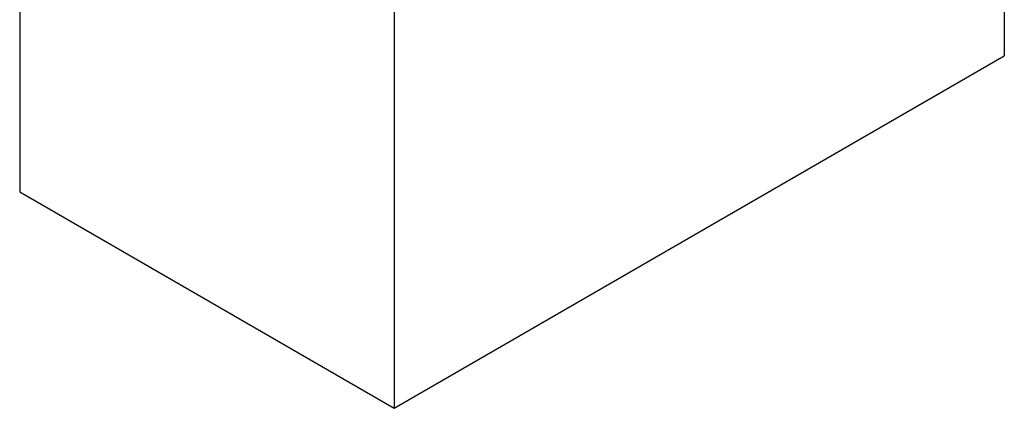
# Paper-space layout 'Sheet1' of a CAD drawing. Header units: millimetres. Extents: x 0 to 23548, y 0 to 16632.
# Tile 15 of 143: x 3209 to 3231, y 5409 to 5418. Entities that reach past the tile are written whole.
import ezdxf

# ---------------------------------------------------------------- set-up
doc = ezdxf.new("R2010")
doc.units = ezdxf.units.MM
doc.linetypes.add('SLD-Sólida', pattern=[0])

psp = doc.layouts.new('Sheet1')

# ---------------------------------------------------------------- linework, layer by layer
at = {"color": 7, "linetype": 'SLD-Sólida', "lineweight": 25, "ltscale": 28}
for p, q in [((3209.374, 5443.308), (3209.374, 5414.106)), ((3217.726, 5438.486), (3217.726, 5409.285)), ((3231.338, 5430.629), (3231.338, 5417.142)), ((3217.726, 5409.285), (3231.338, 5417.142)), ((3209.374, 5414.106), (3217.726, 5409.285))]:
    psp.add_line(p, q, dxfattribs=at)

doc.saveas('drawing.dxf')
